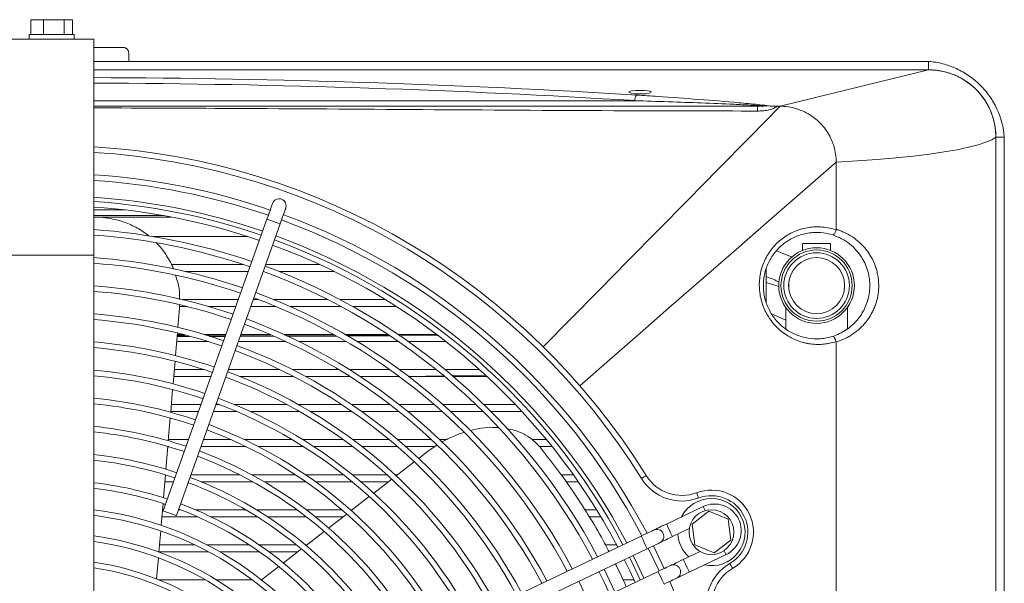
# Model space of a CAD drawing. Header units: millimetres. Extents: x 4946 to 18537, y -10559 to 785.
# Tile 74 of 79: x 8546 to 8576, y -279 to -262. Entities that reach past the tile are written whole.
import ezdxf

# ---------------------------------------------------------------- set-up
doc = ezdxf.new("R2010")
doc.units = ezdxf.units.MM

# ---------------------------------------------------------------- blocks, each defined once
blk = doc.blocks.new('W_Z_TYLU')
at = {"color": 7, "linetype": 'Continuous', "lineweight": 13}
for p, q in [((313.643, 506.341), (313.643, 505.811)), ((313.643, 506.341), (314.092, 506.341)), ((314.092, 506.341), (314.092, 505.811)), ((314.092, 506.341), (314.838, 506.341)), ((314.838, 506.341), (314.838, 505.811)), ((314.838, 506.341), (315.133, 506.341)), ((315.133, 506.341), (315.133, 505.811)), ((313.588, 505.811), (313.588, 505.651)), ((315.188, 505.811), (313.588, 505.811)), ((315.188, 505.651), (315.188, 505.811)), ((315.888, 505.651), (312.888, 505.651)), ((315.888, 505.651), (315.888, 497.935)), ((315.888, 505.351), (316.938, 505.351)), ((317.138, 505.151), (317.138, 504.851)), ((317.138, 504.851), (315.888, 504.851)), ((345.688, 504.551), (345.688, 504.851)), ((315.888, 504.551), (345.688, 504.551)), ((345.688, 504.551), (340.388, 503.251)), ((335.466, 503.691), (335.31, 503.691)), ((315.888, 503.451), (335.201, 503.451)), ((340.388, 503.251), (340.282, 503.251)), ((348.088, 502.151), (348.088, 451.551)), ((348.388, 502.151), (348.088, 502.151)), ((348.088, 451.551), (348.088, 502.151)), ((348.388, 451.551), (348.388, 502.151)), ((342.388, 498.858), (342.388, 501.251)), ((315.888, 499.551), (317.005, 499.551)), ((315.888, 499.351), (318.374, 499.351)), ((316.215, 499.277), (315.888, 499.298)), ((318.656, 499.291), (315.888, 499.291)), ((322.071, 499.22), (318.371, 488.808)), ((318.842, 488.64), (322.542, 499.053)), ((321.393, 498.601), (318.015, 498.601)), ((341.188, 498.351), (341.188, 498.108)), ((341.188, 498.351), (342.188, 498.351)), ((342.188, 498.108), (342.188, 498.351)), ((340.818, 497.864), (340.257, 498.097)), ((312.888, 497.935), (315.888, 497.935)), ((315.888, 497.935), (315.888, 484.568)), ((318.654, 497.601), (321.234, 497.601)), ((322.026, 497.601), (323.957, 497.601)), ((321.407, 497.351), (319.17, 497.351)), ((321.95, 497.351), (321.938, 497.351)), ((324.482, 497.351), (322.51, 497.351)), ((339.888, 497.436), (339.888, 496.248)), ((340.341, 496.815), (339.888, 496.956)), ((340.693, 496.751), (340.693, 496.951)), ((342.683, 496.951), (342.683, 496.751)), ((319.053, 496.351), (321.052, 496.351)), ((321.582, 496.351), (321.769, 496.351)), ((322.317, 496.351), (324.246, 496.351)), ((324.682, 496.351), (326.299, 496.351)), ((318.893, 495.362), (318.951, 496.048)), ((318.951, 496.048), (318.952, 496.157)), ((319.233, 496.101), (318.951, 496.101)), ((320.963, 496.101), (319.996, 496.101)), ((322.399, 496.101), (321.493, 496.101)), ((324.726, 496.101), (322.906, 496.101)), ((326.699, 496.101), (325.142, 496.101)), ((342.788, 495.304), (342.788, 496.069)), ((340.083, 495.844), (340.588, 495.62)), ((340.588, 495.809), (340.588, 495.307)), ((318.808, 494.352), (318.876, 495.16)), ((319.986, 494.851), (318.85, 494.851)), ((319.293, 495.035), (318.865, 495.034)), ((318.869, 495.073), (319.151, 495.074)), ((318.871, 495.101), (319.107, 495.101)), ((319.852, 495.101), (320.607, 495.101)), ((319.891, 495.075), (320.598, 495.076)), ((320.584, 495.037), (320.013, 495.036)), ((322.757, 494.851), (321.049, 494.851)), ((322.314, 495.043), (321.116, 495.038)), ((321.13, 495.078), (322.216, 495.082)), ((321.138, 495.101), (322.196, 495.101)), ((322.692, 495.101), (324.471, 495.101)), ((322.692, 495.084), (324.464, 495.09)), ((324.539, 495.051), (322.78, 495.044)), ((324.911, 494.851), (323.221, 494.851)), ((324.879, 495.101), (326.403, 495.101)), ((326.775, 494.851), (325.302, 494.851)), ((326.123, 495.101), (326.17, 495.097)), ((326.315, 495.097), (326.353, 495.101)), ((326.315, 495.097), (326.378, 495.098)), ((326.437, 495.058), (326.319, 495.058)), ((326.738, 495.1), (327.001, 495.101)), ((326.763, 495.101), (328.138, 495.101)), ((328.179, 495.069), (326.795, 495.061)), ((328.464, 494.851), (327.124, 494.851)), ((342.388, 457.358), (342.388, 494.839)), ((318.722, 493.342), (318.791, 494.15)), ((318.765, 493.851), (319.832, 493.851)), ((320.694, 493.851), (322.532, 493.851)), ((322.985, 493.851), (324.637, 493.851)), ((325.019, 493.851), (326.46, 493.851)), ((326.802, 493.851), (328.115, 493.851)), ((328.431, 493.851), (329.657, 493.851)), ((320.074, 493.601), (318.744, 493.601)), ((323.035, 493.601), (321.115, 493.601)), ((325.04, 493.601), (323.463, 493.601)), ((326.805, 493.601), (325.408, 493.601)), ((326.581, 493.601), (326.773, 493.605)), ((327.111, 493.611), (328.367, 493.633)), ((328.419, 493.601), (327.137, 493.601)), ((328.663, 493.638), (329.85, 493.659)), ((329.931, 493.601), (328.728, 493.601)), ((318.637, 492.329), (318.705, 493.139)), ((319.63, 492.351), (318.639, 492.351)), ((318.66, 492.601), (319.719, 492.601)), ((320.997, 492.351), (320.161, 492.351)), ((320.25, 492.601), (320.377, 492.601)), ((320.919, 492.601), (322.789, 492.601)), ((323.241, 492.351), (321.492, 492.351)), ((323.206, 492.601), (324.745, 492.601)), ((325.116, 492.351), (323.638, 492.351)), ((325.105, 492.601), (326.47, 492.601)), ((326.789, 492.351), (325.463, 492.351)), ((326.796, 492.601), (328.051, 492.601)), ((328.334, 492.351), (327.107, 492.351)), ((328.354, 492.601), (329.533, 492.601)), ((329.789, 492.351), (328.631, 492.351)), ((329.82, 492.601), (330.943, 492.601)), ((331.177, 492.351), (330.071, 492.351)), ((318.551, 491.315), (318.62, 492.126)), ((318.554, 491.351), (319.275, 491.351)), ((319.806, 491.351), (320.79, 491.351)), ((321.27, 491.351), (322.972, 491.351)), ((323.358, 491.351), (324.799, 491.351)), ((325.138, 491.351), (326.433, 491.351)), ((326.744, 491.351), (327.945, 491.351)), ((328.236, 491.351), (328.487, 491.351)), ((331.537, 491.351), (332.048, 491.351)), ((318.465, 490.297), (318.534, 491.111)), ((318.568, 491.101), (318.533, 491.101)), ((321.328, 491.101), (319.717, 491.101)), ((323.381, 491.101), (321.774, 491.101)), ((325.138, 491.101), (323.75, 491.101)), ((326.728, 491.101), (325.467, 491.101)), ((328.06, 491.101), (327.031, 491.101)), ((327.803, 490.926), (327.488, 490.683)), ((328.14, 491.157), (327.803, 490.926)), ((332.25, 491.101), (331.797, 491.101)), ((327.328, 490.559), (326.687, 490.063)), ((318.379, 489.277), (318.448, 490.093)), ((319.361, 490.101), (321.094, 490.101)), ((321.526, 490.101), (323.087, 490.101)), ((323.446, 490.101), (324.798, 490.101)), ((325.119, 490.101), (326.349, 490.101)), ((326.526, 489.939), (325.884, 489.443)), ((326.646, 490.101), (326.736, 490.101)), ((332.567, 490.101), (333.004, 490.101)), ((318.742, 489.851), (318.428, 489.851)), ((321.566, 489.851), (319.718, 489.851)), ((323.456, 489.851), (321.972, 489.851)), ((325.109, 489.851), (323.801, 489.851)), ((326.413, 489.851), (325.42, 489.851)), ((333.18, 489.851), (332.746, 489.851)), ((325.724, 489.319), (325.08, 488.822)), ((318.296, 488.297), (318.362, 489.072)), ((318.343, 488.851), (318.387, 488.851)), ((318.917, 488.851), (318.985, 488.851)), ((319.517, 488.851), (321.304, 488.851)), ((321.696, 488.851), (323.136, 488.851)), ((323.471, 488.851), (324.743, 488.851)), ((325.047, 488.851), (325.119, 488.851)), ((333.416, 488.851), (333.834, 488.851)), ((337.64, 488.963), (336.33, 488.34)), ((319.591, 488.601), (318.322, 488.601)), ((321.721, 488.601), (320.067, 488.601)), ((323.469, 488.601), (322.092, 488.601)), ((324.796, 488.601), (323.793, 488.601)), ((324.919, 488.697), (324.275, 488.199)), ((333.986, 488.601), (333.574, 488.601)), ((337.837, 488.796), (337.242, 488.339)), ((338.531, 488.508), (337.837, 488.796)), ((338.628, 487.764), (338.531, 488.508)), ((336.545, 487.889), (337.144, 488.174)), ((337.242, 488.339), (337.339, 487.595)), ((318.216, 487.341), (318.279, 488.091)), ((324.113, 488.074), (323.467, 487.574)), ((335.427, 487.911), (325.494, 483.186)), ((338.033, 487.307), (338.628, 487.764)), ((318.238, 487.601), (319.478, 487.601)), ((319.929, 487.601), (321.428, 487.601)), ((321.787, 487.601), (323.121, 487.601)), ((323.305, 487.449), (322.656, 486.948)), ((323.435, 487.601), (323.502, 487.601)), ((325.708, 482.734), (335.642, 487.459)), ((334.15, 487.601), (334.552, 487.601)), ((335.683, 487.479), (336.07, 486.666)), ((336.061, 487.16), (335.864, 487.565)), ((337.339, 487.595), (338.033, 487.307)), ((318.134, 486.38), (318.198, 487.135)), ((319.975, 487.351), (318.216, 487.351)), ((321.796, 487.351), (320.389, 487.351)), ((323.178, 487.351), (322.138, 487.351)), ((335.203, 486.752), (335.006, 487.157)), ((336.251, 486.752), (336.061, 487.16)), ((337.531, 487.361), (336.932, 487.076)), ((337.146, 486.624), (338.456, 487.247)), ((322.494, 486.822), (321.878, 486.347)), ((334.3, 486.323), (334.103, 486.727)), ((335.389, 486.351), (335.203, 486.752)), ((336.029, 486.646), (326.095, 481.922)), ((318.206, 486.351), (319.866, 486.351)), ((320.256, 486.351), (321.545, 486.351)), ((321.872, 486.351), (321.885, 486.351)), ((333.397, 485.893), (333.2, 486.298)), ((334.49, 485.914), (334.3, 486.323)), ((334.776, 486.351), (335.17, 486.351))]:
    blk.add_line(p, q, dxfattribs=at)
at = {"color": 7, "linetype": 'Continuous', "lineweight": 13, "flags": 128}
for points in [[(331.93, 494.664), (332.915, 495.664), (333.926, 496.69), (334.961, 497.741), (336.017, 498.813), (337.09, 499.903), (338.179, 501.009), (339.279, 502.126), (340.388, 503.251)], [(342.388, 501.251), (343.136, 501.298), (343.848, 501.351), (344.518, 501.41), (345.144, 501.476), (345.72, 501.546), (346.242, 501.622), (346.707, 501.702), (347.113, 501.786), (347.456, 501.874), (347.734, 501.965), (347.945, 502.057), (348.088, 502.151)], [(333.236, 493.276), (334.301, 494.204), (335.395, 495.158), (336.515, 496.134), (337.658, 497.13), (338.82, 498.142), (339.998, 499.169), (341.188, 500.206), (342.388, 501.251)], [(322.272, 499.785), (322.268, 499.775), (322.257, 499.742), (322.238, 499.69), (322.213, 499.62), (322.183, 499.534), (322.148, 499.436), (322.11, 499.33), (322.071, 499.22)], [(322.743, 499.618), (322.757, 499.715), (322.733, 499.809)], [(322.542, 499.053), (322.581, 499.163), (322.619, 499.269), (322.654, 499.367), (322.684, 499.452), (322.709, 499.523), (322.728, 499.575), (322.739, 499.607), (322.743, 499.618)], [(322.473, 499.077), (322.397, 499.104), (322.307, 499.136), (322.216, 499.168), (322.14, 499.196), (322.089, 499.214), (322.071, 499.22)], [(322.542, 499.053), (322.524, 499.059), (322.473, 499.077)], [(335.439, 489.962), (335.472, 489.983), (335.504, 490.002), (335.533, 490.021), (335.559, 490.037), (335.58, 490.05), (335.596, 490.06), (335.606, 490.066), (335.609, 490.068)], [(337.479, 489.269), (337.465, 489.305), (337.452, 489.34), (337.44, 489.373), (337.429, 489.401), (337.42, 489.425), (337.414, 489.442), (337.41, 489.452), (337.408, 489.456)], [(337.708, 488.819), (337.706, 488.824), (337.671, 488.897), (337.648, 488.946), (337.64, 488.963)], [(318.773, 488.665), (318.697, 488.692), (318.607, 488.724), (318.516, 488.756), (318.44, 488.783), (318.389, 488.802), (318.371, 488.808)], [(318.842, 488.64), (318.824, 488.647), (318.773, 488.665)], [(335.879, 488.126), (335.87, 488.121), (335.844, 488.109), (335.803, 488.089), (335.746, 488.063), (335.678, 488.03), (335.6, 487.993), (335.515, 487.953), (335.427, 487.911)], [(336.33, 488.34), (336.242, 488.298), (336.157, 488.258), (336.079, 488.221), (336.011, 488.188), (335.955, 488.162), (335.913, 488.142), (335.887, 488.13), (335.879, 488.126)], [(336.545, 487.889), (336.537, 487.906), (336.514, 487.955), (336.479, 488.028), (336.438, 488.115), (336.397, 488.201), (336.362, 488.274), (336.338, 488.323), (336.33, 488.34)], [(335.642, 487.459), (335.634, 487.476), (335.611, 487.525), (335.576, 487.599), (335.535, 487.685), (335.494, 487.771), (335.459, 487.845), (335.435, 487.894), (335.427, 487.911)], [(336.094, 487.674), (336.102, 487.678), (336.128, 487.69), (336.17, 487.71), (336.226, 487.737), (336.294, 487.769), (336.372, 487.807), (336.457, 487.847), (336.545, 487.889)], [(335.642, 487.459), (335.73, 487.501), (335.815, 487.541), (335.893, 487.579), (335.961, 487.611), (336.017, 487.638), (336.059, 487.658), (336.085, 487.67), (336.094, 487.674)], [(334.826, 487.071), (335.023, 486.666), (335.212, 486.258)], [(335.141, 487.221), (335.29, 486.918), (335.528, 486.408)], [(336.932, 487.076), (336.844, 487.034), (336.759, 486.994), (336.681, 486.957), (336.612, 486.924), (336.556, 486.897), (336.514, 486.878), (336.489, 486.865), (336.48, 486.861)], [(336.932, 487.076), (336.94, 487.059), (336.963, 487.01), (336.998, 486.937), (337.039, 486.85), (337.08, 486.764), (337.115, 486.691), (337.138, 486.642), (337.146, 486.624)], [(338.387, 487.392), (338.39, 487.387), (338.424, 487.313), (338.448, 487.264), (338.456, 487.247)], [(336.48, 486.861), (336.471, 486.857), (336.446, 486.845), (336.404, 486.825), (336.348, 486.798), (336.279, 486.766), (336.201, 486.729), (336.117, 486.688), (336.029, 486.646)], [(338.692, 486.757), (338.69, 486.76), (338.685, 486.77), (338.675, 486.786), (338.663, 486.807), (338.647, 486.834), (338.63, 486.863), (338.611, 486.896), (338.591, 486.929)], [(333.922, 486.641), (334.12, 486.237), (334.309, 485.829)], [(336.029, 486.646), (336.037, 486.629), (336.06, 486.58), (336.095, 486.507), (336.136, 486.421), (336.177, 486.334), (336.212, 486.261), (336.235, 486.212), (336.243, 486.195)], [(336.243, 486.195), (336.331, 486.237), (336.416, 486.277), (336.494, 486.314), (336.563, 486.347), (336.619, 486.374), (336.66, 486.393), (336.686, 486.406), (336.695, 486.41)], [(336.695, 486.41), (336.704, 486.414), (336.729, 486.426), (336.771, 486.446), (336.827, 486.473), (336.896, 486.505), (336.974, 486.542), (337.058, 486.583), (337.146, 486.624)]]:
    blk.add_lwpolyline(points, dxfattribs=at)
at = {"color": 7, "linetype": 'Continuous', "lineweight": 13}
for centre, radius in [((341.688, 496.851), 1.35), ((341.688, 496.851), 1.27), ((341.688, 496.851), 1.17), ((341.688, 496.851), 1), ((337.935, 488.051), 0.8)]:
    blk.add_circle(centre, radius, dxfattribs=at)
for centre, radius, start, end in [((345.688, 502.151), 2.4, 0, 90), ((335.452, 503.472), 0.252, 135.3582, 184.6836), ((315.138, 503.119), 24.445, 359.9097, 0.3102), ((314.388, 476.851), 25, 31.9142, 86.5602), ((314.388, 476.851), 24.8, 31.9142, 86.5324), ((314.388, 476.851), 24, 71.0346, 86.4167), ((314.388, 476.851), 23.8, 71.0396, 86.3865), ((314.388, 476.851), 23.2, 71.0552, 86.2929), ((314.388, 476.851), 23.05, 71.0592, 86.2688), ((322.507, 499.702), 0.25, 25.4377, 160.4377), ((314.388, 476.851), 22.85, 71.0646, 86.2361), ((314.388, 476.851), 24, 27.7063, 69.8409), ((314.388, 476.851), 23.8, 27.7254, 69.8359), ((314.388, 476.851), 22.05, 71.0874, 86.0994), ((314.388, 476.851), 21.85, 71.0933, 86.0636), ((314.388, 476.851), 23.05, 27.7989, 69.8163), ((314.388, 476.851), 23.2, 27.7846, 69.8203), ((314.388, 476.851), 22.85, 27.8205, 69.8109), ((314.388, 476.851), 21.05, 71.1182, 85.9138), ((314.388, 476.851), 20.85, 71.1248, 85.8745), ((314.388, 476.851), 21.85, 27.9296, 69.7514), ((314.388, 476.851), 22.05, 27.907, 69.7881), ((314.388, 476.851), 20.05, 71.1522, 85.7096), ((314.388, 476.851), 19.85, 71.1594, 85.6663), ((314.388, 476.851), 21.05, 28.0244, 69.7573), ((314.388, 476.851), 20.85, 28.0492, 69.7507), ((314.388, 476.851), 19.05, 71.1897, 85.4839), ((314.388, 476.851), 18.85, 71.1976, 85.4359), ((314.388, 476.851), 20.05, 28.1535, 69.7233), ((314.388, 476.851), 19.85, 28.1809, 69.7161), ((314.388, 476.851), 18.05, 71.2313, 85.2332), ((325.898, 495.051), 0.276, 1.2489, 9.5192), ((326.237, 496.162), 1.068, 266.3837, 274.1765), ((326.047, 495.052), 0.272, 1.2603, 9.6377), ((314.388, 476.851), 17.85, 71.2402, 85.1796), ((314.388, 476.851), 18.85, 28.3265, 69.6779), ((314.388, 476.851), 19.05, 28.2962, 69.6858), ((314.388, 476.851), 17.05, 71.2779, 84.9529), ((314.388, 476.851), 18.05, 28.4546, 69.6442), ((314.388, 476.851), 16.85, 71.2878, 84.8928), ((314.388, 476.851), 17.85, 28.4885, 69.6353), ((314.388, 476.851), 16.05, 71.3302, 84.6376), ((314.388, 476.851), 17.05, 28.6318, 69.5976), ((314.388, 476.851), 15.85, 71.3415, 84.5697), ((314.388, 476.851), 16.85, 28.6697, 69.5877), ((314.388, 476.851), 15.05, 71.3895, 84.2801), ((314.388, 476.851), 15.85, 28.8739, 69.534), ((314.388, 476.851), 16.05, 28.831, 69.5453), ((314.388, 476.851), 14.85, 71.4023, 84.2028), ((314.388, 476.851), 15.05, 29.0567, 69.486), ((314.388, 476.851), 14.05, 71.4573, 83.8715), ((314.388, 476.851), 13.85, 71.472, 83.7826), ((314.388, 476.851), 14.85, 29.1056, 69.4732), ((314.388, 476.851), 14.05, 29.3147, 69.4182), ((336.882, 490.861), 1.7, 211.9142, 290.5448), ((336.882, 490.861), 1.5, 211.9142, 290.5448), ((314.388, 476.851), 13.05, 71.5354, 83.3999), ((314.388, 476.851), 12.85, 71.5525, 83.2967), ((314.388, 476.851), 13.85, 29.3708, 69.47), ((337.935, 488.051), 1.5, 300.3307, 110.5448), ((337.935, 488.051), 1.2, 90, 153.0962), ((337.935, 488.051), 1.3, 300.3307, 110.5448), ((337.935, 488.051), 1.2, 257.7793, 90), ((314.388, 476.851), 12.094, 29.943, 82.8754), ((314.388, 476.851), 12.85, 29.6774, 69.323), ((314.388, 476.851), 13.05, 29.6123, 69.3401), ((338.048, 488.105), 0.95, 25.4377, 115.4377), ((314.388, 476.851), 11.894, 30.0189, 82.755), ((338.048, 488.105), 0.95, 295.4377, 25.4377), ((335.986, 487.9), 0.25, 295.4377, 115.4377), ((314.388, 476.851), 11.166, 30.3182, 82.28), ((337.935, 488.051), 1.2, 183.4134, 227.4621), ((314.388, 476.851), 10.966, 30.4074, 82.1383), ((314.388, 476.851), 10.239, 30.7616, 81.5756), ((314.388, 476.851), 10.039, 30.868, 81.4065), ((336.587, 486.635), 0.25, 295.4377, 115.4377), ((339.45, 485.462), 1.7, 120.3307, 198.9613), ((339.45, 485.462), 1.5, 120.3307, 198.9613), ((314.388, 476.851), 24, 341.0346, 23.1692)]:
    blk.add_arc(centre, radius, start, end, dxfattribs=at)
for centre, major_axis, ratio, start_param, end_param in [((314.388, 494.821), (58.2, 0), 0.1625, 1.203761, 1.54502), ((314.388, 494.624), (58, 0), 0.16306, 1.203761, 1.544931), ((335.388, 503.755), (0.4, 0), 0.1625, 4.908821, 10.799142)]:
    blk.add_ellipse(centre, major_axis=major_axis, ratio=ratio, start_param=start_param, end_param=end_param, dxfattribs=at)
for points, knots in [([(317.138, 505.151), (317.138, 505.174), (317.134, 505.196), (317.119, 505.24), (317.107, 505.261), (317.083, 505.29), (317.073, 505.299), (317.052, 505.316), (317.04, 505.324), (317.014, 505.337), (317, 505.342), (316.97, 505.349), (316.954, 505.351), (316.938, 505.351)], [0, 0, 0, 0, 0.25, 0.25, 0.5, 0.5, 0.625, 0.625, 0.75, 0.75, 0.875, 0.875, 1, 1, 1, 1]), ([(348.388, 502.151), (348.363, 502.496), (348.23, 503.006), (347.877, 503.616), (347.54, 504.015), (347.133, 504.353), (346.683, 504.61), (346.192, 504.784), (345.858, 504.839), (345.688, 504.851)], [0, 0, 0, 0, 0.25, 0.375, 0.5, 0.625, 0.75, 0.875, 1, 1, 1, 1]), ([(345.688, 504.551), (345.704, 504.551), (345.735, 504.551), (345.782, 504.55), (345.829, 504.547), (345.876, 504.544), (345.923, 504.54), (345.97, 504.535), (346.016, 504.529), (346.063, 504.522), (346.11, 504.514), (346.218, 504.494), (346.386, 504.452), (346.608, 504.372), (346.821, 504.272), (347.09, 504.11), (347.396, 503.86), (347.646, 503.554), (347.808, 503.285), (347.909, 503.071), (347.988, 502.849), (348.034, 502.666), (348.059, 502.527), (348.072, 502.433), (348.081, 502.34), (348.087, 502.246), (348.087, 502.183), (348.088, 502.151)], [0, 0, 0, 0, 0.012521, 0.025026, 0.03752, 0.050008, 0.062494, 0.074984, 0.087481, 0.099992, 0.112521, 0.125072, 0.187649, 0.250099, 0.312511, 0.375131, 0.500003, 0.624875, 0.68748, 0.749907, 0.812342, 0.874933, 0.900008, 0.925013, 0.949988, 0.97497, 1, 1, 1, 1]), ([(335.273, 503.649), (335.521, 503.633), (336.265, 503.586), (337.487, 503.499), (338.685, 503.403), (339.479, 503.325), (339.843, 503.287), (339.949, 503.267), (339.968, 503.263)], [0, 0, 0, 0, 0.1510263, 0.4536833, 0.7561941, 0.9072997, 0.98295, 1, 1, 1, 1]), ([(315.888, 503.251), (317.665, 503.251), (323.995, 503.251), (331.894, 503.251), (338.015, 503.251), (339.583, 503.251)], [0, 0, 0, 0, 0.224954, 0.801465, 1, 1, 1, 1]), ([(339.869, 503.265), (339.824, 503.268), (339.779, 503.27), (339.688, 503.276), (339.641, 503.278), (339.502, 503.286), (339.408, 503.291), (339.125, 503.304), (338.934, 503.313), (338.359, 503.338), (337.97, 503.354), (337.189, 503.384), (336.795, 503.398), (336.002, 503.426), (335.602, 503.439), (335.201, 503.451)], [0, 0, 0, 0, 0.03125, 0.03125, 0.0625, 0.0625, 0.125, 0.125, 0.25, 0.25, 0.5, 0.5, 0.75, 0.75, 1, 1, 1, 1]), ([(340.282, 503.251), (340.257, 503.233), (340.231, 503.216), (340.177, 503.188), (340.15, 503.176), (340.093, 503.154), (340.064, 503.145), (340.005, 503.128), (339.975, 503.121), (339.886, 503.102), (339.826, 503.094), (339.706, 503.083), (339.645, 503.081), (339.584, 503.081)], [0, 0, 0, 0, 0.125, 0.125, 0.25, 0.25, 0.375, 0.375, 0.5, 0.5, 0.75, 0.75, 1, 1, 1, 1]), ([(339.869, 503.265), (339.869, 503.265), (339.871, 503.265), (339.887, 503.265), (339.92, 503.265), (339.951, 503.264), (339.968, 503.263)], [0, 0, 0, 0, 0.009446, 0.064272, 0.483962, 1, 1, 1, 1]), ([(339.968, 503.263), (340.057, 503.258), (340.159, 503.252), (340.267, 503.252), (340.282, 503.251)], [0, 0, 0, 0, 0.862276, 1, 1, 1, 1]), ([(339.584, 503.081), (338.016, 503.084), (331.894, 503.095), (323.996, 503.165), (317.665, 503.187), (315.888, 503.194)], [0, 0, 0, 0, 0.198524, 0.775011, 1, 1, 1, 1]), ([(341.375, 502.991), (341.303, 503.031), (341.169, 503.097), (341.029, 503.147), (340.965, 503.166)], [0.6713046, 0.6713046, 0.6713046, 0.6713046, 0.75, 0.8136164, 0.8136164, 0.8136164, 0.8136164]), ([(341.966, 502.48), (341.915, 502.545), (341.806, 502.669), (341.682, 502.779), (341.616, 502.83)], [0.4211761, 0.4211761, 0.4211761, 0.4211761, 0.5, 0.5788239, 0.5788239, 0.5788239, 0.5788239]), ([(342.303, 501.829), (342.283, 501.893), (342.233, 502.033), (342.168, 502.167), (342.127, 502.239)], [0.1863836, 0.1863836, 0.1863836, 0.1863836, 0.25, 0.3286954, 0.3286954, 0.3286954, 0.3286954]), ([(317.852, 498.618), (317.837, 498.633), (317.701, 498.76), (317.391, 498.94), (316.975, 499.126), (316.577, 499.235), (316.335, 499.263), (316.215, 499.277)], [0, 0, 0, 0, 0.034553, 0.313479, 0.592383, 0.796188, 1, 1, 1, 1]), ([(342.385, 494.856), (342.306, 494.829), (342.227, 494.808), (342.106, 494.783), (342.065, 494.776), (341.984, 494.765), (341.942, 494.76), (341.738, 494.744), (341.576, 494.751), (341.376, 494.783), (341.336, 494.79), (341.257, 494.808), (341.217, 494.818), (341.1, 494.852), (341.023, 494.878), (340.875, 494.94), (340.802, 494.976), (340.66, 495.055), (340.591, 495.099), (340.392, 495.243), (340.272, 495.353), (340.137, 495.509), (340.111, 495.541), (340.06, 495.607), (340.036, 495.64), (339.966, 495.743), (339.923, 495.814), (339.847, 495.961), (339.813, 496.037), (339.753, 496.193), (339.728, 496.274), (339.687, 496.437), (339.672, 496.519), (339.656, 496.645), (339.652, 496.687), (339.646, 496.77), (339.645, 496.812), (339.644, 496.937), (339.648, 497.02), (339.667, 497.185), (339.681, 497.267), (339.739, 497.512), (339.796, 497.667), (339.889, 497.851), (339.909, 497.888), (339.951, 497.959), (339.973, 497.994), (340.042, 498.098), (340.091, 498.163), (340.198, 498.287), (340.255, 498.346), (340.375, 498.458), (340.44, 498.51), (340.639, 498.654), (340.782, 498.734), (340.972, 498.811), (341.011, 498.826), (341.089, 498.853), (341.128, 498.865), (341.247, 498.897), (341.327, 498.914), (341.488, 498.939), (341.57, 498.946), (341.694, 498.95), (341.736, 498.95), (341.819, 498.948), (341.86, 498.945), (342.065, 498.927), (342.227, 498.893), (342.385, 498.839)], [0, 0, 0, 0, 0.03125, 0.03125, 0.046875, 0.046875, 0.0625, 0.0625, 0.125, 0.125, 0.140625, 0.140625, 0.15625, 0.15625, 0.1875, 0.1875, 0.21875, 0.21875, 0.25, 0.25, 0.3125, 0.3125, 0.328125, 0.328125, 0.34375, 0.34375, 0.375, 0.375, 0.40625, 0.40625, 0.4375, 0.4375, 0.46875, 0.46875, 0.484375, 0.484375, 0.5, 0.5, 0.53125, 0.53125, 0.5625, 0.5625, 0.625, 0.625, 0.640625, 0.640625, 0.65625, 0.65625, 0.6875, 0.6875, 0.71875, 0.71875, 0.75, 0.75, 0.8125, 0.8125, 0.828125, 0.828125, 0.84375, 0.84375, 0.875, 0.875, 0.90625, 0.90625, 0.921875, 0.921875, 0.9375, 0.9375, 1, 1, 1, 1]), ([(342.267, 498.658), (342.123, 498.704), (341.976, 498.733), (341.753, 498.749), (341.677, 498.75), (341.528, 498.743), (341.454, 498.736), (341.309, 498.712), (341.237, 498.696), (341.094, 498.655), (341.023, 498.63), (340.818, 498.544), (340.69, 498.472), (340.51, 498.342), (340.452, 498.294), (340.343, 498.193), (340.292, 498.14), (340.196, 498.028), (340.151, 497.969), (340.089, 497.876), (340.069, 497.844), (340.031, 497.779), (340.013, 497.746), (339.928, 497.58), (339.876, 497.44), (339.823, 497.219), (339.809, 497.144), (339.792, 496.995), (339.788, 496.92), (339.788, 496.807), (339.789, 496.769), (339.794, 496.693), (339.797, 496.655), (339.811, 496.541), (339.825, 496.466), (339.862, 496.318), (339.885, 496.245), (339.938, 496.103), (339.969, 496.035), (340.039, 495.902), (340.077, 495.838), (340.141, 495.745), (340.163, 495.715), (340.209, 495.655), (340.233, 495.626), (340.355, 495.486), (340.464, 495.388), (340.644, 495.259), (340.707, 495.22), (340.835, 495.149), (340.901, 495.118), (341.035, 495.063), (341.104, 495.039), (341.244, 495), (341.317, 494.984), (341.533, 494.949), (341.678, 494.943), (341.863, 494.956), (341.9, 494.96), (341.974, 494.97), (342.01, 494.976), (342.12, 494.997), (342.192, 495.015), (342.264, 495.038)], [0, 0, 0, 0, 0.0625, 0.0625, 0.09375, 0.09375, 0.125, 0.125, 0.15625, 0.15625, 0.1875, 0.1875, 0.25, 0.25, 0.28125, 0.28125, 0.3125, 0.3125, 0.34375, 0.34375, 0.359375, 0.359375, 0.375, 0.375, 0.4375, 0.4375, 0.46875, 0.46875, 0.5, 0.5, 0.515625, 0.515625, 0.53125, 0.53125, 0.5625, 0.5625, 0.59375, 0.59375, 0.625, 0.625, 0.65625, 0.65625, 0.671875, 0.671875, 0.6875, 0.6875, 0.75, 0.75, 0.78125, 0.78125, 0.8125, 0.8125, 0.84375, 0.84375, 0.875, 0.875, 0.9375, 0.9375, 0.953125, 0.953125, 0.96875, 0.96875, 1, 1, 1, 1]), ([(342.264, 495.038), (342.347, 495.068), (342.513, 495.129), (342.751, 495.266), (342.975, 495.441), (343.169, 495.647), (343.324, 495.872), (343.443, 496.105), (343.528, 496.355), (343.58, 496.615), (343.593, 496.883), (343.574, 497.1), (343.533, 497.318), (343.466, 497.536), (343.332, 497.819), (343.138, 498.094), (342.88, 498.341), (342.589, 498.536), (342.374, 498.617), (342.267, 498.658)], [0, 0, 0, 0, 0.058183, 0.116366, 0.180108, 0.243822, 0.297889, 0.351919, 0.403692, 0.455429, 0.507089, 0.558752, 0.581257, 0.637506, 0.693811, 0.771377, 0.849039, 0.924517, 1, 1, 1, 1]), ([(342.385, 498.839), (342.378, 498.818), (342.364, 498.775), (342.336, 498.72), (342.309, 498.679), (342.285, 498.659), (342.272, 498.657), (342.267, 498.658), (342.267, 498.658)], [0, 0, 0, 0, 0.205702, 0.411387, 0.61788, 0.826857, 0.995176, 1, 1, 1, 1]), ([(342.388, 498.858), (342.401, 498.854), (342.414, 498.85), (342.44, 498.842), (342.478, 498.829), (342.516, 498.815), (342.592, 498.786), (342.641, 498.765), (342.787, 498.697), (342.88, 498.645), (343.059, 498.525), (343.146, 498.457), (343.306, 498.31), (343.381, 498.231), (343.484, 498.102), (343.517, 498.057), (343.58, 497.965), (343.61, 497.916), (343.694, 497.767), (343.742, 497.662), (343.802, 497.498), (343.819, 497.443), (343.85, 497.328), (343.863, 497.27), (343.885, 497.151), (343.893, 497.092), (343.903, 496.972), (343.906, 496.913), (343.906, 496.793), (343.904, 496.733), (343.893, 496.614), (343.886, 496.553), (343.855, 496.377), (343.825, 496.263), (343.766, 496.098), (343.744, 496.044), (343.695, 495.938), (343.669, 495.887), (343.586, 495.738), (343.523, 495.645), (343.419, 495.514), (343.383, 495.472), (343.308, 495.391), (343.269, 495.353), (343.148, 495.242), (343.063, 495.175), (342.928, 495.084), (342.881, 495.056), (342.787, 495.003), (342.739, 494.978), (342.593, 494.909), (342.492, 494.87), (342.388, 494.839)], [0, 0, 0, 0, 0.007812, 0.007812, 0.015625, 0.03125, 0.03125, 0.0625, 0.0625, 0.125, 0.125, 0.1875, 0.1875, 0.25, 0.25, 0.28125, 0.28125, 0.3125, 0.3125, 0.375, 0.375, 0.40625, 0.40625, 0.4375, 0.4375, 0.46875, 0.46875, 0.5, 0.5, 0.53125, 0.53125, 0.5625, 0.5625, 0.625, 0.625, 0.65625, 0.65625, 0.6875, 0.6875, 0.75, 0.75, 0.78125, 0.78125, 0.8125, 0.8125, 0.875, 0.875, 0.90625, 0.90625, 0.9375, 0.9375, 1, 1, 1, 1]), ([(318.737, 497.434), (318.734, 497.442), (318.68, 497.612), (318.495, 497.911), (318.291, 498.217), (318.146, 498.347), (318.128, 498.364)], [0, 0, 0, 0, 0.022367, 0.479649, 0.93432, 1, 1, 1, 1]), ([(318.953, 496.351), (318.954, 496.405), (318.958, 496.614), (318.913, 496.909), (318.835, 497.136), (318.806, 497.217)], [0, 0, 0, 0, 0.182788, 0.708561, 1, 1, 1, 1]), ([(339.888, 497.167), (339.896, 497.164), (340.059, 497.117), (340.212, 497.043), (340.358, 496.974)], [0, 0, 0, 0, 0.050475, 1, 1, 1, 1]), ([(340.594, 496.089), (340.594, 496.054), (340.593, 495.956), (340.585, 495.856), (340.588, 495.811), (340.588, 495.809)], [0, 0, 0, 0, 0.338695, 0.96601, 1, 1, 1, 1]), ([(324.861, 495.092), (325.244, 495.093), (325.681, 495.094), (326.117, 495.096), (326.17, 495.097)], [0, 0, 0, 0, 0.8779969, 1, 1, 1, 1]), ([(326.174, 495.057), (326.121, 495.057), (325.706, 495.055), (325.292, 495.053), (324.931, 495.052)], [0, 0, 0, 0, 0.128501, 1, 1, 1, 1]), ([(326.319, 495.058), (326.3, 495.058), (326.262, 495.059), (326.213, 495.058), (326.184, 495.057), (326.174, 495.057)], [0, 0, 0, 0, 0.394939, 0.788834, 1, 1, 1, 1]), ([(342.385, 494.856), (342.381, 494.869), (342.377, 494.882), (342.368, 494.907), (342.363, 494.92), (342.352, 494.943), (342.347, 494.954), (342.336, 494.974), (342.33, 494.984), (342.313, 495.009), (342.302, 495.022), (342.281, 495.038), (342.272, 495.04), (342.264, 495.038)], [0, 0, 0, 0, 0.125, 0.125, 0.25, 0.25, 0.375, 0.375, 0.5, 0.5, 0.75, 0.75, 1, 1, 1, 1]), ([(330.32, 491.78), (330.235, 491.786), (330.002, 491.801), (329.663, 491.764), (329.415, 491.698), (329.324, 491.673)], [0, 0, 0, 0, 0.269367, 0.731189, 1, 1, 1, 1]), ([(331.817, 491.081), (331.74, 491.166), (331.585, 491.335), (331.283, 491.537), (330.966, 491.682), (330.728, 491.726), (330.63, 491.745)], [0, 0, 0, 0, 0.253658, 0.507316, 0.79749, 1, 1, 1, 1]), ([(329.1, 491.613), (328.954, 491.562), (328.683, 491.468), (328.428, 491.325), (328.311, 491.259)], [0, 0, 0, 0, 0.541031, 1, 1, 1, 1]), ([(334.28, 487.351), (334.211, 487.485), (333.977, 487.941), (333.544, 488.665), (332.987, 489.526), (332.409, 490.337), (332.014, 490.833), (331.817, 491.081)], [0, 0, 0, 0, 0.0932633, 0.3176913, 0.5421347, 0.771061, 1, 1, 1, 1]), ([(334.892, 486.101), (334.79, 486.334), (334.667, 486.614), (334.53, 486.874), (334.506, 486.919)], [0, 0, 0, 0, 0.829037, 1, 1, 1, 1])]:
    blk.add_open_spline(points, degree=3, knots=knots, dxfattribs=at)
for points in [[(345.688, 504.851), (336.234, 504.851), (326.69, 504.851), (317.138, 504.851)], [(339.583, 503.251), (339.679, 503.251), (339.774, 503.255), (339.869, 503.265)], [(340.965, 503.166), (340.778, 503.223), (340.583, 503.251), (340.388, 503.251)], [(341.616, 502.83), (341.54, 502.889), (341.459, 502.943), (341.375, 502.991)], [(342.127, 502.239), (342.079, 502.323), (342.025, 502.404), (341.966, 502.48)], [(342.388, 501.251), (342.388, 501.447), (342.359, 501.642), (342.303, 501.829)], [(342.385, 498.839), (342.387, 498.845), (342.388, 498.851), (342.388, 498.858)], [(342.388, 494.839), (342.388, 494.845), (342.387, 494.851), (342.385, 494.856)]]:
    blk.add_open_spline(points, degree=3, dxfattribs=at)

msp = doc.modelspace()

# ---------------------------------------------------------------- block references
at = {"xscale": 0.8500000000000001, "yscale": 0.8500000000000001, "zscale": 0.8500000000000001}
msp.add_blockref('W_Z_TYLU', (8280.098, -692.449), dxfattribs=at)

doc.saveas('drawing.dxf')
